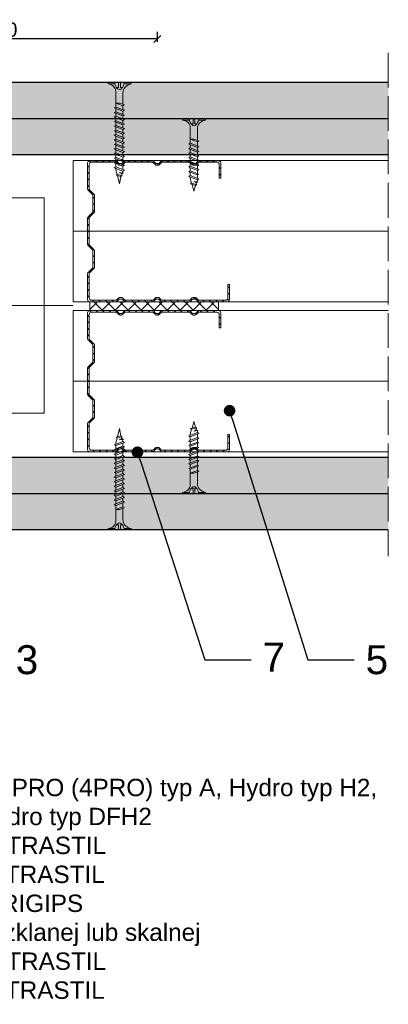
# Model space of a CAD drawing. Header units: millimetres. Extents: x 1770 to 2951, y 1557 to 1979.
# Tile 3 of 7: x 2024 to 2152, y 1557 to 1898. Entities that reach past the tile are written whole.
import ezdxf
from ezdxf import colors
from ezdxf.entities.mleader import LeaderData, LeaderLine
from ezdxf.math import Vec2, Vec3

# ---------------------------------------------------------------- set-up
doc = ezdxf.new("R2010")
doc.units = ezdxf.units.MM
doc.linetypes.add('ACAD_ISO02W100', pattern=[15, 12, -3])
for name, color, linetype, lineweight in [('_ISOVER WELNA', 7, 'BATTING', 9), ('_RIGIPS AKCESORIA', 7, 'Continuous', 18), ('_RIGIPS G-K', 7, 'Continuous', 25), ('_RIGIPS PROFIL', 7, 'Continuous', 18), ('OPISY', 7, 'Continuous', 9), ('PRZERYWANA', 7, 'ACAD_ISO02W100', 9), ('WYMIARY', 7, 'Continuous', 25)]:
    doc.layers.add(name, color=color, linetype=linetype, lineweight=lineweight)
doc.styles.get("Standard").update_dxf_attribs({"font": 'arial.ttf'})
doc.linetypes.add('BATTING', pattern='A,0.00254,-2.54,[134,ltypeshp.shx,S=2.54,R=0,X=-2.54,Y=0],-5.08,[134,ltypeshp.shx,S=2.54,R=180,X=2.54,Y=0],-2.54', length=10.16254)
doc.dimstyles.new('ISO-25', dxfattribs={"dimtxt": 5, "dimasz": 2.5, "dimexe": 2.5, "dimexo": 0.625, "dimtad": 1, "dimtxsty": 'Standard', "dimblk": 'ARCHTICK', "dimcen": 2.5, "dimadec": 0, "dimazin": 0, "dimtfac": 1, "dimtmove": 0, "dimatfit": 3, "dimfxl": 1, "dimfxlon": 1, "dimarcsym": 0})
pattern_1 = [(315, (0, 0.9), (3.367596, 1.122532), [0, -3.175])]
pattern_2 = [(315, (0, -0.9), (3.367596, 1.122532), [0, -3.175])]

# ---------------------------------------------------------------- blocks, each defined once
blk = doc.blocks.new('CW 50 ULTRASTIL')
h = blk.add_hatch()
h.set_pattern_fill('ANSI31', color=256, scale=0.5, style=0)
h.paths.add_polyline_path([(28.56, 40.65, -0.198912), (28.71, 41), (30.21, 42.51, 0.198912), (30.36, 42.86), (30.36, 48.45, 0.198912), (30.21, 48.8), (28.71, 50.31, -0.198912), (28.56, 50.66), (28.56, 59.85, -0.198912), (28.71, 60.2), (30.21, 61.71, 0.198912), (30.36, 62.06), (30.36, 67.65, 0.198912), (30.21, 68), (28.71, 69.51, -0.198912), (28.56, 69.86), (28.56, 78.31, -0.414214), (29.36, 79.11), (37.68, 79.11, -0.198912), (38.04, 78.96), (38.74, 78.25, 0.198912), (39.1, 78.11), (39.68, 78.11, 0.198912), (40.04, 78.25), (40.74, 78.96, -0.198912), (41.1, 79.11), (50.38, 79.11, -0.198912), (50.74, 78.96), (51.44, 78.25, 0.198912), (51.8, 78.11), (52.38, 78.11, 0.198912), (52.74, 78.25), (53.44, 78.96, -0.198912), (53.8, 79.11), (63.08, 79.11, -0.198912), (63.44, 78.96), (64.14, 78.25, 0.198912), (64.5, 78.11), (65.08, 78.11, 0.198912), (65.44, 78.25), (66.14, 78.96, -0.198912), (66.5, 79.11), (75.66, 79.11, -0.414214), (76.46, 78.31), (76.46, 73.66), (77.01, 73.66), (77.01, 78.86, 0.414214), (76.21, 79.66), (66.5, 79.66, 0.198912), (66.14, 79.51), (65.44, 78.8, -0.198912), (65.08, 78.66), (64.5, 78.66, -0.198912), (64.14, 78.8), (63.44, 79.51, 0.198912), (63.08, 79.66), (53.8, 79.66, 0.198912), (53.44, 79.51), (52.74, 78.8, -0.198912), (52.38, 78.66), (51.8, 78.66, -0.198912), (51.44, 78.8), (50.74, 79.51, 0.198912), (50.38, 79.66), (41.1, 79.66, 0.198912), (40.74, 79.51), (40.04, 78.8, -0.198912), (39.68, 78.66), (39.1, 78.66, -0.198912), (38.74, 78.8), (38.04, 79.51, 0.198912), (37.68, 79.66), (28.81, 79.66, 0.414214), (28.01, 78.86), (28.01, 69.86, 0.198912), (28.16, 69.51), (29.66, 68, -0.198912), (29.81, 67.65), (29.81, 62.06, -0.198912), (29.66, 61.71), (28.16, 60.2, 0.198912), (28.01, 59.85), (28.01, 50.66, 0.198912), (28.16, 50.31), (29.66, 48.8, -0.198912), (29.81, 48.45), (29.81, 42.86, -0.198912), (29.66, 42.51), (28.16, 41, 0.198912), (28.01, 40.65), (28.01, 31.66, 0.414214), (28.81, 30.86), (37.68, 30.86, 0.198912), (38.04, 31), (38.74, 31.71, -0.198912), (39.1, 31.86), (39.68, 31.86, -0.198912), (40.04, 31.71), (40.74, 31, 0.198912), (41.1, 30.86), (50.38, 30.86, 0.198912), (50.74, 31), (51.44, 31.71, -0.198912), (51.8, 31.86), (52.38, 31.86, -0.198912), (52.74, 31.71), (53.44, 31, 0.198912), (53.8, 30.86), (63.08, 30.86, 0.198912), (63.44, 31), (64.14, 31.71, -0.198912), (64.5, 31.86), (65.08, 31.86, -0.198912), (65.44, 31.71), (66.14, 31, 0.198912), (66.5, 30.86), (73.21, 30.86, 0.414214), (74.01, 31.66), (74.01, 36.86), (73.46, 36.86), (73.46, 32.21, -0.414214), (72.66, 31.41), (66.5, 31.41, -0.198912), (66.14, 31.55), (65.44, 32.26, 0.198912), (65.08, 32.41), (64.5, 32.41, 0.198912), (64.14, 32.26), (63.44, 31.55, -0.198912), (63.08, 31.41), (53.8, 31.41, -0.198912), (53.44, 31.55), (52.74, 32.26, 0.198912), (52.38, 32.41), (51.8, 32.41, 0.198912), (51.44, 32.26), (50.74, 31.55, -0.198912), (50.38, 31.41), (41.1, 31.41, -0.198912), (40.74, 31.55), (40.04, 32.26, 0.198912), (39.68, 32.41), (39.1, 32.41, 0.198912), (38.74, 32.26), (38.04, 31.55, -0.198912), (37.68, 31.41), (29.36, 31.41, -0.414214), (28.56, 32.21)])
at = {"layer": '_RIGIPS PROFIL'}
for p, q in [((28.01, 78.86), (28.01, 69.86)), ((28.56, 78.31), (28.56, 69.86)), ((37.68, 79.66), (28.81, 79.66)), ((37.68, 79.11), (29.36, 79.11)), ((38.04, 79.51), (38.74, 78.8)), ((38.04, 78.96), (38.74, 78.25)), ((39.68, 78.66), (39.1, 78.66)), ((40.74, 79.51), (40.04, 78.8)), ((40.74, 78.96), (40.04, 78.25)), ((50.38, 79.66), (41.1, 79.66)), ((50.38, 79.11), (41.1, 79.11)), ((50.74, 79.51), (51.44, 78.8)), ((50.74, 78.96), (51.44, 78.25)), ((52.38, 78.66), (51.8, 78.66)), ((53.44, 79.51), (52.74, 78.8)), ((53.44, 78.96), (52.74, 78.25)), ((53.8, 79.66), (63.08, 79.66)), ((53.8, 79.11), (63.08, 79.11)), ((63.44, 79.51), (64.14, 78.8)), ((63.44, 78.96), (64.14, 78.25)), ((65.08, 78.66), (64.5, 78.66)), ((66.14, 79.51), (65.44, 78.8)), ((66.14, 78.96), (65.44, 78.25)), ((76.21, 79.66), (66.5, 79.66)), ((75.66, 79.11), (66.5, 79.11)), ((76.46, 73.66), (76.46, 78.31)), ((77.01, 73.66), (77.01, 78.86)), ((39.68, 78.11), (39.1, 78.11)), ((52.38, 78.11), (51.8, 78.11)), ((65.08, 78.11), (64.5, 78.11)), ((76.46, 73.66), (77.01, 73.66)), ((29.66, 68), (28.16, 69.51)), ((30.21, 68), (28.71, 69.51)), ((29.81, 67.65), (29.81, 62.06)), ((30.36, 67.65), (30.36, 62.06)), ((29.66, 61.71), (28.16, 60.2)), ((30.21, 61.71), (28.71, 60.2)), ((28.01, 59.85), (28.01, 50.66)), ((28.56, 59.85), (28.56, 50.66)), ((29.66, 48.8), (28.16, 50.31)), ((30.21, 48.8), (28.71, 50.31)), ((29.81, 42.86), (29.81, 48.45)), ((30.36, 42.86), (30.36, 48.45)), ((29.66, 42.51), (28.16, 41)), ((30.21, 42.51), (28.71, 41)), ((28.01, 31.66), (28.01, 40.65)), ((28.56, 32.21), (28.56, 40.65)), ((73.46, 36.86), (73.46, 32.21)), ((73.46, 36.86), (74.01, 36.86)), ((74.01, 36.86), (74.01, 31.66)), ((37.68, 30.86), (28.81, 30.86)), ((37.68, 31.41), (29.36, 31.41)), ((38.04, 31.55), (38.74, 32.26)), ((38.04, 31), (38.74, 31.71)), ((39.68, 32.41), (39.1, 32.41)), ((39.68, 31.86), (39.1, 31.86)), ((40.74, 31.55), (40.04, 32.26)), ((40.74, 31), (40.04, 31.71)), ((50.38, 31.41), (41.1, 31.41)), ((50.38, 30.86), (41.1, 30.86)), ((50.74, 31.55), (51.44, 32.26)), ((50.74, 31), (51.44, 31.71)), ((52.38, 32.41), (51.8, 32.41)), ((52.38, 31.86), (51.8, 31.86)), ((53.44, 31.55), (52.74, 32.26)), ((53.44, 31), (52.74, 31.71)), ((53.8, 31.41), (63.08, 31.41)), ((53.8, 30.86), (63.08, 30.86)), ((63.44, 31.55), (64.14, 32.26)), ((63.44, 31), (64.14, 31.71)), ((65.08, 32.41), (64.5, 32.41)), ((65.08, 31.86), (64.5, 31.86)), ((66.14, 31.55), (65.44, 32.26)), ((66.14, 31), (65.44, 31.71)), ((72.66, 31.41), (66.5, 31.41)), ((73.21, 30.86), (66.5, 30.86))]:
    blk.add_line(p, q, dxfattribs=at)
for centre, radius, start, end in [((28.81, 78.86), 0.8, 90, 180), ((29.36, 78.31), 0.8, 90, 180), ((37.68, 79.16), 0.5, 45, 90), ((37.68, 78.61), 0.5, 45, 90), ((39.1, 79.16), 0.5, 225, 270), ((39.1, 78.61), 0.5, 225, 270), ((39.68, 79.16), 0.5, 270, 315), ((39.68, 78.61), 0.5, 270, 315), ((41.1, 79.16), 0.5, 90, 135), ((41.1, 78.61), 0.5, 90, 135), ((50.38, 79.16), 0.5, 45, 90), ((50.38, 78.61), 0.5, 45, 90), ((51.8, 79.16), 0.5, 225, 270), ((51.8, 78.61), 0.5, 225, 270), ((52.38, 79.16), 0.5, 270, 315), ((52.38, 78.61), 0.5, 270, 315), ((53.8, 79.16), 0.5, 90, 135), ((53.8, 78.61), 0.5, 90, 135), ((63.08, 79.16), 0.5, 45, 90), ((63.08, 78.61), 0.5, 45, 90), ((64.5, 79.16), 0.5, 225, 270), ((64.5, 78.61), 0.5, 225, 270), ((65.08, 79.16), 0.5, 270, 315), ((65.08, 78.61), 0.5, 270, 315), ((66.5, 79.16), 0.5, 90, 135), ((66.5, 78.61), 0.5, 90, 135), ((75.66, 78.31), 0.8, 0, 90), ((76.21, 78.86), 0.8, 0, 90), ((28.51, 69.86), 0.5, 180, 225), ((29.06, 69.86), 0.5, 180, 225), ((29.31, 67.65), 0.5, 0, 45), ((29.86, 67.65), 0.5, 0, 45), ((29.31, 62.06), 0.5, 315, 0), ((29.86, 62.06), 0.5, 315, 0), ((28.51, 59.85), 0.5, 135, 180), ((29.06, 59.85), 0.5, 135, 180), ((28.51, 50.66), 0.5, 180, 225), ((29.06, 50.66), 0.5, 180, 225), ((29.31, 48.45), 0.5, 0, 45), ((29.86, 48.45), 0.5, 0, 45), ((28.51, 40.65), 0.5, 135, 180), ((29.06, 40.65), 0.5, 135, 180), ((29.31, 42.86), 0.5, 315, 0), ((29.86, 42.86), 0.5, 315, 0), ((28.81, 31.66), 0.8, 180, 270), ((29.36, 32.21), 0.8, 180, 270), ((37.68, 31.91), 0.5, 270, 315), ((37.68, 31.36), 0.5, 270, 315), ((39.1, 31.91), 0.5, 90, 135), ((39.1, 31.36), 0.5, 90, 135), ((39.68, 31.91), 0.5, 45, 90), ((39.68, 31.36), 0.5, 45, 90), ((41.1, 31.91), 0.5, 225, 270), ((41.1, 31.36), 0.5, 225, 270), ((50.38, 31.91), 0.5, 270, 315), ((50.38, 31.36), 0.5, 270, 315), ((51.8, 31.91), 0.5, 90, 135), ((51.8, 31.36), 0.5, 90, 135), ((52.38, 31.91), 0.5, 45, 90), ((52.38, 31.36), 0.5, 45, 90), ((53.8, 31.91), 0.5, 225, 270), ((53.8, 31.36), 0.5, 225, 270), ((63.08, 31.91), 0.5, 270, 315), ((63.08, 31.36), 0.5, 270, 315), ((64.5, 31.91), 0.5, 90, 135), ((64.5, 31.36), 0.5, 90, 135), ((65.08, 31.91), 0.5, 45, 90), ((65.08, 31.36), 0.5, 45, 90), ((66.5, 31.91), 0.5, 225, 270), ((66.5, 31.36), 0.5, 225, 270), ((72.66, 32.21), 0.8, 270, 0), ((73.21, 31.66), 0.8, 270, 0)]:
    blk.add_arc(centre, radius, start, end, dxfattribs=at)
blk = doc.blocks.new('TN 35')
at = {"layer": '_RIGIPS AKCESORIA'}
for p, q in [((0, -0.84), (0, 7.16)), ((0, 7.16), (0.46, 7.16)), ((0.46, 7.16), (0.46, 4.78)), ((0.46, 4.78), (0, 4.78)), ((0, 3.5), (1.77, 3.5)), ((1.77, 3.5), (1.77, 4.2)), ((3.02, 4.46), (8.47, 4.46)), ((7.12, 4.46), (7.12, 3.18)), ((8.03, 2.01), (7.12, 4.46)), ((8.47, 4.46), (8.79, 5)), ((9.61, 1.51), (8.47, 4.46)), ((8.79, 5), (9.93, 2.01)), ((9, 4.46), (10.1, 4.46)), ((10.1, 4.46), (10.41, 5)), ((11.23, 1.51), (10.1, 4.46)), ((10.41, 5), (11.56, 2.01)), ((10.62, 4.46), (11.67, 4.46)), ((11.67, 4.46), (11.99, 5)), ((12.81, 1.51), (11.67, 4.46)), ((11.99, 5), (13.14, 2.01)), ((12.2, 4.46), (13.21, 4.46)), ((13.21, 4.46), (13.52, 5)), ((14.34, 1.51), (13.21, 4.46)), ((13.52, 5), (14.67, 2.01)), ((13.73, 4.46), (14.8, 4.46)), ((14.8, 4.46), (15.12, 5)), ((15.94, 1.51), (14.8, 4.46)), ((15.12, 5), (16.26, 2.01)), ((15.33, 4.46), (16.42, 4.46)), ((16.42, 4.46), (16.73, 5)), ((17.55, 1.51), (16.42, 4.46)), ((16.73, 5), (17.88, 2.01)), ((16.94, 4.46), (17.99, 4.46)), ((17.99, 4.46), (18.31, 5)), ((19.13, 1.51), (17.99, 4.46)), ((18.31, 5), (19.45, 2.01)), ((18.52, 4.46), (19.57, 4.46)), ((19.57, 4.46), (19.88, 5)), ((20.7, 1.51), (19.57, 4.46)), ((19.88, 5), (21.03, 2.01)), ((20.09, 4.46), (21.14, 4.46)), ((21.14, 4.46), (21.46, 5)), ((22.28, 1.51), (21.14, 4.46)), ((21.46, 5), (22.6, 2.01)), ((21.67, 4.46), (22.72, 4.46)), ((22.72, 4.46), (23.03, 5)), ((23.85, 1.51), (22.72, 4.46)), ((23.03, 5), (24.18, 2.01)), ((23.24, 4.46), (24.29, 4.46)), ((24.29, 4.46), (24.61, 5)), ((25.43, 1.51), (24.29, 4.46)), ((24.61, 5), (25.75, 2.01)), ((24.81, 4.46), (25.87, 4.46)), ((25.87, 4.46), (26.18, 5)), ((27, 1.51), (25.87, 4.46)), ((26.18, 5), (27.33, 2.01)), ((26.39, 4.46), (27.44, 4.46)), ((27.44, 4.46), (27.76, 5)), ((28.58, 1.51), (27.44, 4.46)), ((27.76, 5), (28.9, 2.01)), ((27.96, 4.46), (29.13, 4.46)), ((29.13, 4.46), (29.45, 5)), ((30.27, 1.51), (29.13, 4.46)), ((29.45, 5), (30.59, 2.01)), ((29.65, 4.46), (30.15, 4.46)), ((30.15, 4.46), (31.73, 3.98)), ((31.73, 3.98), (32.01, 4.37)), ((32.15, 2.36), (31.73, 3.98)), ((32.01, 4.37), (32.48, 2.71)), ((32.16, 3.85), (35, 3.24)), ((0, 2.83), (1.77, 2.83)), ((0.46, 1.64), (0, 1.64)), ((0.46, -0.84), (0.46, 1.64)), ((1.77, 2.83), (1.77, 2.18)), ((7.49, 2.01), (3.55, 2.01)), ((7.12, 3.18), (7.65, 1.53)), ((7.65, 1.53), (8.03, 2.01)), ((9.41, 2.01), (8.03, 2.01)), ((9.93, 2.01), (9.61, 1.51)), ((11.04, 2.01), (9.93, 2.01)), ((11.56, 2.01), (11.23, 1.51)), ((12.61, 2.01), (11.56, 2.01)), ((13.14, 2.01), (12.81, 1.51)), ((14.15, 2.01), (13.14, 2.01)), ((14.67, 2.01), (14.34, 1.51)), ((15.74, 2.01), (14.67, 2.01)), ((16.26, 2.01), (15.94, 1.51)), ((17.36, 2.01), (16.26, 2.01)), ((17.88, 2.01), (17.55, 1.51)), ((18.93, 2.01), (17.84, 2.01)), ((19.45, 2.01), (19.13, 1.51)), ((20.51, 2.01), (19.41, 2.01)), ((21.03, 2.01), (20.7, 1.51)), ((22.08, 2.01), (20.99, 2.01)), ((22.6, 2.01), (22.28, 1.51)), ((23.66, 2.01), (22.56, 2.01)), ((24.18, 2.01), (23.85, 1.51)), ((25.23, 2.01), (24.14, 2.01)), ((25.75, 2.01), (25.43, 1.51)), ((26.81, 2.01), (25.71, 2.01)), ((27.33, 2.01), (27, 1.51)), ((28.38, 2.01), (27.33, 2.01)), ((28.9, 2.01), (28.58, 1.51)), ((28.9, 2.01), (30.07, 2.01)), ((30.59, 2.01), (30.27, 1.51)), ((30.59, 2.01), (31.26, 2.12)), ((31.3, 1.83), (31.12, 3.28)), ((31.12, 3.28), (31.59, 2.4)), ((31.59, 2.4), (31.3, 1.83)), ((32.15, 2.36), (31.59, 2.4)), ((32.48, 2.71), (32.15, 2.36)), ((35, 3.24), (32.48, 2.71)), ((0, -0.84), (0.46, -0.84))]:
    blk.add_line(p, q, dxfattribs=at)
for centre, major_axis, ratio, start_param, end_param in [((3.09, 7.67), (0.17, 3.2), 0.826134, 1.773653, 3.180586), ((-0.04, 0.9), (0, 3.93), 0.848176, -0.720942, -0.151112), ((1.66, 3.18), (0, 0.895), 0.848176, -1.552777, -0.720942), ((3.37, -1.57), (0.28, 3.57), 0.832181, 0.035984, 1.430787), ((-2.73, 15.91), (0, 14.76), 0.848176, 3.399396, 3.475072), ((0.59, 4.62), (0, 2.81), 0.848176, 3.475072, 3.862535), ((1.66, 3.18), (0, 0.895), 0.848176, 3.862535, 4.730408)]:
    blk.add_ellipse(centre, major_axis=major_axis, ratio=ratio, start_param=start_param, end_param=end_param, dxfattribs=at)
blk = doc.blocks.new('TN 25')
at = {"layer": '_RIGIPS AKCESORIA'}
for p, q in [((0, -0.84), (0, 7.16)), ((0, 7.16), (0.46, 7.16)), ((0.46, 7.16), (0.46, 4.78)), ((0.46, 4.78), (0, 4.78)), ((0, 3.5), (1.77, 3.5)), ((1.77, 3.5), (1.77, 4.2)), ((3.02, 4.46), (8.47, 4.46)), ((7.12, 4.46), (7.12, 3.18)), ((8.03, 2.01), (7.12, 4.46)), ((8.47, 4.46), (8.79, 5)), ((9.61, 1.51), (8.47, 4.46)), ((8.79, 5), (9.93, 2.01)), ((9, 4.46), (10.1, 4.46)), ((10.1, 4.46), (10.41, 5)), ((11.23, 1.51), (10.1, 4.46)), ((10.41, 5), (11.56, 2.01)), ((10.62, 4.46), (11.67, 4.46)), ((11.67, 4.46), (11.99, 5)), ((12.81, 1.51), (11.67, 4.46)), ((11.99, 5), (13.14, 2.01)), ((12.2, 4.46), (13.21, 4.46)), ((13.21, 4.46), (13.52, 5)), ((14.34, 1.51), (13.21, 4.46)), ((13.52, 5), (14.67, 2.01)), ((13.73, 4.46), (14.8, 4.46)), ((14.8, 4.46), (15.12, 5)), ((15.94, 1.51), (14.8, 4.46)), ((15.12, 5), (16.26, 2.01)), ((15.33, 4.46), (16.42, 4.46)), ((16.42, 4.46), (16.73, 5)), ((17.55, 1.51), (16.42, 4.46)), ((16.73, 5), (17.88, 2.01)), ((16.94, 4.46), (17.99, 4.46)), ((17.99, 4.46), (18.31, 5)), ((19.13, 1.51), (17.99, 4.46)), ((18.31, 5), (19.45, 2.01)), ((18.52, 4.46), (19.68, 4.46)), ((19.68, 4.46), (20, 5)), ((20.82, 1.51), (19.68, 4.46)), ((20, 5), (21.14, 2.01)), ((20.21, 4.46), (20.7, 4.46)), ((20.7, 4.46), (22.28, 3.98)), ((22.28, 3.98), (22.56, 4.37)), ((22.7, 2.36), (22.28, 3.98)), ((22.56, 4.37), (23.03, 2.71)), ((22.71, 3.85), (25, 3.24)), ((0, 2.83), (1.77, 2.83)), ((0.46, 1.64), (0, 1.64)), ((0.46, -0.84), (0.46, 1.64)), ((1.77, 2.83), (1.77, 2.18)), ((7.49, 2.01), (3.55, 2.01)), ((7.12, 3.18), (7.65, 1.53)), ((7.65, 1.53), (8.03, 2.01)), ((9.41, 2.01), (8.03, 2.01)), ((9.93, 2.01), (9.61, 1.51)), ((11.04, 2.01), (9.93, 2.01)), ((11.56, 2.01), (11.23, 1.51)), ((12.61, 2.01), (11.56, 2.01)), ((13.14, 2.01), (12.81, 1.51)), ((14.15, 2.01), (13.14, 2.01)), ((14.67, 2.01), (14.34, 1.51)), ((15.74, 2.01), (14.67, 2.01)), ((16.26, 2.01), (15.94, 1.51)), ((17.36, 2.01), (16.26, 2.01)), ((17.88, 2.01), (17.55, 1.51)), ((18.93, 2.01), (17.88, 2.01)), ((19.45, 2.01), (19.13, 1.51)), ((19.45, 2.01), (20.62, 2.01)), ((21.14, 2.01), (20.82, 1.51)), ((21.14, 2.01), (21.81, 2.12)), ((21.85, 1.83), (21.67, 3.28)), ((21.67, 3.28), (22.14, 2.4)), ((22.14, 2.4), (21.85, 1.83)), ((22.7, 2.36), (22.14, 2.4)), ((23.03, 2.71), (22.7, 2.36)), ((25, 3.24), (23.03, 2.71)), ((0, -0.84), (0.46, -0.84))]:
    blk.add_line(p, q, dxfattribs=at)
for centre, major_axis, ratio, start_param, end_param in [((3.09, 7.67), (0.17, 3.2), 0.826134, 1.773653, 3.180586), ((-0.04, 0.9), (0, 3.93), 0.848176, -0.720942, -0.151112), ((1.66, 3.18), (0, 0.895), 0.848176, -1.552777, -0.720942), ((3.37, -1.57), (0.28, 3.57), 0.832181, 0.035984, 1.430787), ((-2.73, 15.91), (0, 14.76), 0.848176, 3.399396, 3.475072), ((0.59, 4.62), (0, 2.81), 0.848176, 3.475072, 3.862535), ((1.66, 3.18), (0, 0.895), 0.848176, 3.862535, 4.730408)]:
    blk.add_ellipse(centre, major_axis=major_axis, ratio=ratio, start_param=start_param, end_param=end_param, dxfattribs=at)
blk = doc.blocks.new('_Dot')
at = {"color": 0, "linetype": 'ByBlock', "lineweight": -2}
blk.add_line((-0.5, 0), (-1, 0), dxfattribs=at)
at = {"color": 0, "linetype": 'ByBlock', "const_width": 0.5}
blk.add_lwpolyline([(-0.25, 0, 1), (0.25, 0, 1)], format="xyb", close=True, dxfattribs=at)
blk = doc.blocks.new('_ArchTick')
at = {"color": 0, "linetype": 'ByBlock', "const_width": 0.15}
blk.add_lwpolyline([(-0.5, -0.5), (0.5, 0.5)], dxfattribs=at)
blk = doc.blocks.new('*D14')
at = {"layer": 'Defpoints', "color": 0, "transparency": 16777216}
for p in [(1959.88, 1891.02), (1959.88, 1848.42), (2072.03, 1847.42)]:
    blk.add_point(p, dxfattribs=at)
at = {"layer": 'WYMIARY', "color": 0, "lineweight": -2, "transparency": 16777216}
for p, q in [((1959.88, 1890.02), (1959.88, 1893.52)), ((2072.03, 1890.02), (2072.03, 1893.52)), ((2072.03, 1891.02), (1959.88, 1891.02))]:
    blk.add_line(p, q, dxfattribs=at)
at = {"layer": 'WYMIARY', "color": 0, "lineweight": -2, "transparency": 16777216, "xscale": 2.5, "yscale": 2.5, "zscale": 2.5, "rotation": 180}
blk.add_blockref('_ArchTick', (1959.88, 1891.02), dxfattribs=at)
at = {"layer": 'WYMIARY', "color": 0, "lineweight": -2, "transparency": 16777216, "xscale": 2.5, "yscale": 2.5, "zscale": 2.5}
blk.add_blockref('_ArchTick', (2072.03, 1891.02), dxfattribs=at)
at = {"layer": 'WYMIARY', "color": 0, "transparency": 16777216, "insert": (2015.96, 1894.2), "char_height": 5, "attachment_point": 5}
blk.add_mtext('≤150', dxfattribs=at)

msp = doc.modelspace()

# ---------------------------------------------------------------- hatches: boundary and pattern name
at = {"layer": '_RIGIPS G-K'}
h = msp.add_hatch(dxfattribs=at)
h.set_pattern_fill('DOTS', color=256, scale=2, angle=-45, style=0)
h.set_pattern_definition(pattern_1)
h.paths.add_polyline_path([(1909.883, 1875.966), (1770.275, 1875.966), (1770.275, 1863.466), (1909.883, 1863.466)])
h.paths.add_polyline_path([(2151.803, 1875.966), (1929.883, 1875.966), (1929.883, 1863.466), (2151.803, 1863.466)])
h = msp.add_hatch(dxfattribs=at)
h.set_pattern_fill('DOTS', color=256, scale=2, angle=-45, style=0)
h.set_pattern_definition(pattern_1)
h.paths.add_polyline_path([(1959.883, 1863.466), (1770.275, 1863.466), (1770.275, 1850.966), (1959.883, 1850.966)])
h.paths.add_polyline_path([(2151.803, 1863.466), (1979.883, 1863.466), (1979.883, 1850.966), (2151.803, 1850.966)])
h = msp.add_hatch(dxfattribs=at)
h.set_pattern_fill('ANSI37', color=256, angle=90, style=0)
h.set_pattern_definition([(135, (3572.8752, 317.7866), (-2.245064, -2.245064), []), (225, (3572.8752, 317.7866), (2.245064, -2.245064), [])])
h.paths.add_polyline_path([(2048.75, 1800.166), (2048.75, 1797.166), (2057.623, 1797.166), (2093.15, 1797.166), (2093.15, 1800.166), (2086.437, 1800.166)])
h = msp.add_hatch(dxfattribs=at)
h.set_pattern_fill('DOTS', color=256, scale=2, angle=-45, style=0)
h.set_pattern_definition(pattern_2)
h.paths.add_polyline_path([(1959.883, 1746.366), (1770.275, 1746.366), (1770.275, 1733.866), (1959.883, 1733.866)])
h.paths.add_polyline_path([(2151.803, 1746.366), (1979.883, 1746.366), (1979.883, 1733.866), (2151.803, 1733.866)])
h = msp.add_hatch(dxfattribs=at)
h.set_pattern_fill('DOTS', color=256, scale=2, angle=-45, style=0)
h.set_pattern_definition(pattern_2)
h.paths.add_polyline_path([(1909.883, 1733.866), (1770.275, 1733.866), (1770.275, 1721.366), (1909.883, 1721.366)])
h.paths.add_polyline_path([(2151.803, 1733.866), (1929.883, 1733.866), (1929.883, 1721.366), (2151.803, 1721.366)])

# ---------------------------------------------------------------- linework, layer by layer
at = {"layer": '_ISOVER WELNA', "ltscale": 2.4}
for p, q in [((2151.803, 1824.566), (2042.95, 1824.566)), ((2151.803, 1772.766), (2042.95, 1772.766))]:
    msp.add_line(p, q, dxfattribs=at)
at = {"layer": '_ISOVER WELNA', "ltscale": 3.6}
msp.add_line((2042.95, 1798.966), (1879.128, 1798.966), dxfattribs=at)
at = {"layer": '_RIGIPS AKCESORIA'}
for p, q in [((2048.75, 1797.166), (2048.75, 1800.166)), ((2093.15, 1797.166), (2093.15, 1800.166))]:
    msp.add_line(p, q, dxfattribs=at)
at = {"layer": '_RIGIPS G-K'}
for p, q in [((2151.803, 1875.966), (1929.883, 1875.966)), ((2151.803, 1863.466), (1770.275, 1863.466)), ((2151.803, 1850.966), (1979.883, 1850.966)), ((2151.803, 1746.366), (1979.883, 1746.366)), ((2151.803, 1733.866), (1770.275, 1733.866)), ((2151.803, 1721.366), (1929.883, 1721.366))]:
    msp.add_line(p, q, dxfattribs=at)
at = {"layer": '_RIGIPS PROFIL'}
for p, q in [((2042.95, 1800.166), (2042.95, 1848.966)), ((2042.95, 1848.966), (2151.803, 1848.966)), ((1889.128, 1836.166), (2032.95, 1836.166)), ((2032.95, 1761.766), (2032.95, 1836.166)), ((2042.95, 1800.166), (2151.803, 1800.166)), ((2042.95, 1748.366), (2042.95, 1797.166)), ((2042.95, 1797.166), (2151.803, 1797.166)), ((1889.128, 1761.766), (2032.95, 1761.766)), ((2042.95, 1748.366), (2151.803, 1748.366))]:
    msp.add_line(p, q, dxfattribs=at)
at = {"layer": 'PRZERYWANA'}
msp.add_line((2151.803, 1886.266), (2151.803, 1712.266), dxfattribs=at)

# ---------------------------------------------------------------- block references
at = {"layer": '_RIGIPS AKCESORIA', "xscale": -1, "rotation": 90}
for name, p in [('TN 35', (2062.15, 1875.966)), ('TN 25', (2087.861, 1863.466))]:
    msp.add_blockref(name, p, dxfattribs=at)
at = {"layer": '_RIGIPS AKCESORIA', "rotation": 90}
for name, p in [('TN 35', (2062.15, 1721.366)), ('TN 25', (2087.861, 1733.866))]:
    msp.add_blockref(name, p, dxfattribs=at)
at = {"layer": '_RIGIPS PROFIL', "xscale": -1, "rotation": 180}
for p in [(2019.94, 1879.823), (2019.94, 1828.023)]:
    msp.add_blockref('CW 50 ULTRASTIL', p, dxfattribs=at)

# ---------------------------------------------------------------- texts
at = {"insert": (1886.169, 1635.381), "char_height": 6, "width": 264.77408, "attachment_point": 1}
msp.add_mtext('1. Płyta gipsowo-kartonowa RIGIPS PRO (4PRO) typ A, Hydro typ H2, Fire typ F, Fire+ typ DF lub Fire+ Hydro typ DFH2\\P2. Profil poziomy RIGIPS UW 75 ULTRASTIL\\P3. Profil pionowy RIGIPS CW 75 ULTRASTIL\\P4. Taśma uszczelniająca piankowa RIGIPS\\P5. Wypełnienie z wełny mineralnej szklanej lub skalnej\\P6. Profil poziomy RIGIPS UW 50 ULTRASTIL\\P7. Profil pionowy RIGIPS CW 50 ULTRASTIL', dxfattribs=at)

# ---------------------------------------------------------------- dimensions: what is measured, and where the dimension line sits
at = {"layer": 'WYMIARY'}
dim = msp.add_linear_dim(base=(1959.883, 1891.021), p1=(2072.03, 1847.416), p2=(1959.883, 1848.416), text='≤150', dimstyle='ISO-25', dxfattribs=at)
dim.commit()
dim.dimension.update_dxf_attribs({"geometry": '*D14', "text_midpoint": (2015.956, 1894.199)})

# ---------------------------------------------------------------- leaders
at = {"layer": 'OPISY'}
ml = msp.add_multileader_mtext('Standard', dxfattribs=at)
ml.set_content('3', color=256)
ml.set_leader_properties()
ml.set_arrow_properties(name='DOT')
ml.build(insert=Vec2(0, 0))
ctx = ml.context
ctx.base_point, ctx.char_height, ctx.landing_gap_size, ctx.plane_origin = Vec3(2019.124, 1676.457), 10, 4, Vec3(1826.536, 1532.797)
notes = []
notes.append((ctx, [(0, (1, 1, 0), (2003.124, 1676.457), (1, 0), 16, [(0, [(1976.352, 1761.762)], 0, [])])]))
ctx.mtext.insert, ctx.mtext.flow_direction = Vec3(2023.124, 1681.545), 5
ml = msp.add_multileader_mtext('Standard', dxfattribs=at)
ml.set_content('5', color=256)
ml.set_leader_properties()
ml.set_arrow_properties(name='DOT')
ml.build(insert=Vec2(0, 0))
ctx = ml.context
ctx.base_point, ctx.char_height, ctx.landing_gap_size, ctx.plane_origin = Vec3(2139.967, 1676.457), 10, 4, Vec3(1947.379, 1532.797)
notes.append((ctx, [(0, (1, 1, 0), (2123.967, 1676.457), (1, 0), 16, [(0, [(2096.981, 1762.569)], 0, [])])]))
ctx.mtext.insert, ctx.mtext.flow_direction = Vec3(2143.967, 1681.542), 5
ml = msp.add_multileader_mtext('Standard', dxfattribs=at)
ml.set_content('7', color=256)
ml.set_leader_properties()
ml.set_arrow_properties(name='DOT')
ml.build(insert=Vec2(0, 0))
ctx = ml.context
ctx.base_point, ctx.char_height, ctx.landing_gap_size, ctx.plane_origin = Vec3(2104.397, 1676.457), 10, 4, Vec3(1911.808, 1532.797)
notes.append((ctx, [(0, (1, 1, 0), (2088.397, 1676.457), (1, 0), 16, [(0, [(2065.164, 1748.212)], 0, [])])]))
ctx.mtext.insert, ctx.mtext.flow_direction = Vec3(2108.397, 1682.457), 5
for ctx, leaders in notes:
    for number, flags, end, landing, length, lines in leaders:
        leader = LeaderData()
        leader.index, (leader.has_last_leader_line, leader.has_dogleg_vector, leader.attachment_direction) = number, flags
        leader.last_leader_point, leader.dogleg_vector, leader.dogleg_length = Vec3(end), Vec3(landing), length
        for number, points, colour, breaks in lines:
            line = LeaderLine()
            line.index, line.vertices, line.color, line.breaks = number, Vec3.list(points), colors.encode_raw_color(colour), breaks
            leader.lines.append(line)
        ctx.leaders.append(leader)

doc.saveas('drawing.dxf')
